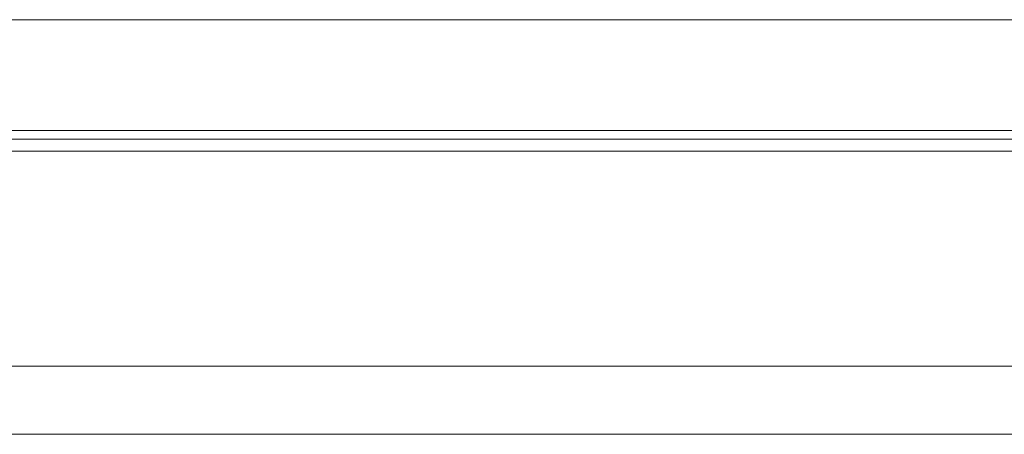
# Model space of a CAD drawing. Header units: millimetres. Extents: x 560 to 1081, y 167 to 345.
# Tile 32 of 52: x 936 to 965, y 192 to 204. Entities that reach past the tile are written whole.
import ezdxf

# ---------------------------------------------------------------- set-up
doc = ezdxf.new("R2010")
doc.units = ezdxf.units.MM
doc.layers.add('OUT', color=3, linetype='Continuous')

msp = doc.modelspace()

# ---------------------------------------------------------------- linework, layer by layer
at = {"layer": 'OUT', "color": 0, "linetype": 'Continuous', "lineweight": 15}
for p, q in [((1012.048, 204.336), (872.048, 204.336)), ((1012.048, 201.086), (872.048, 201.086)), ((800.79, 200.832), (1081.048, 200.832)), ((801.011, 200.479), (1081.048, 200.479)), ((802.651, 194.186), (1081.048, 194.186)), ((747.048, 192.186), (1081.048, 192.186))]:
    msp.add_line(p, q, dxfattribs=at)

doc.saveas('drawing.dxf')
